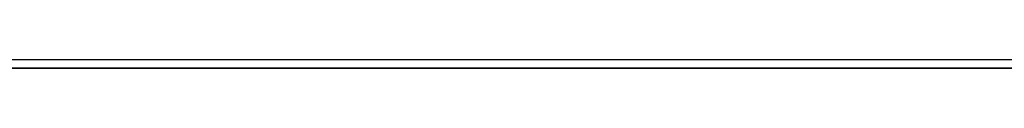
# Model space of a CAD drawing. Header units: millimetres. Extents: x 0 to 420, y 0 to 297.
# Tile 2 of 9: x 119.54 to 179.817, y 69.422 to 69.917. Entities that reach past the tile are written whole.
import ezdxf

# ---------------------------------------------------------------- set-up
doc = ezdxf.new("R2010")
doc.units = ezdxf.units.MM

msp = doc.modelspace()

# ---------------------------------------------------------------- linework, layer by layer
at = {"color": 7, "linetype": 'Continuous', "lineweight": 25}
for p, q in [((196.2742700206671, 69.91677434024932), (70.97594897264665, 69.91677434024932)), ((180.886756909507, 69.42217570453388), (86.36346208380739, 69.42217570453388))]:
    msp.add_line(p, q, dxfattribs=at)
at = {"color": 7, "linetype": 'Continuous'}
msp.add_line((70.9759489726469, 69.42217570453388), (196.2742700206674, 69.42217570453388), dxfattribs=at)

doc.saveas('drawing.dxf')
